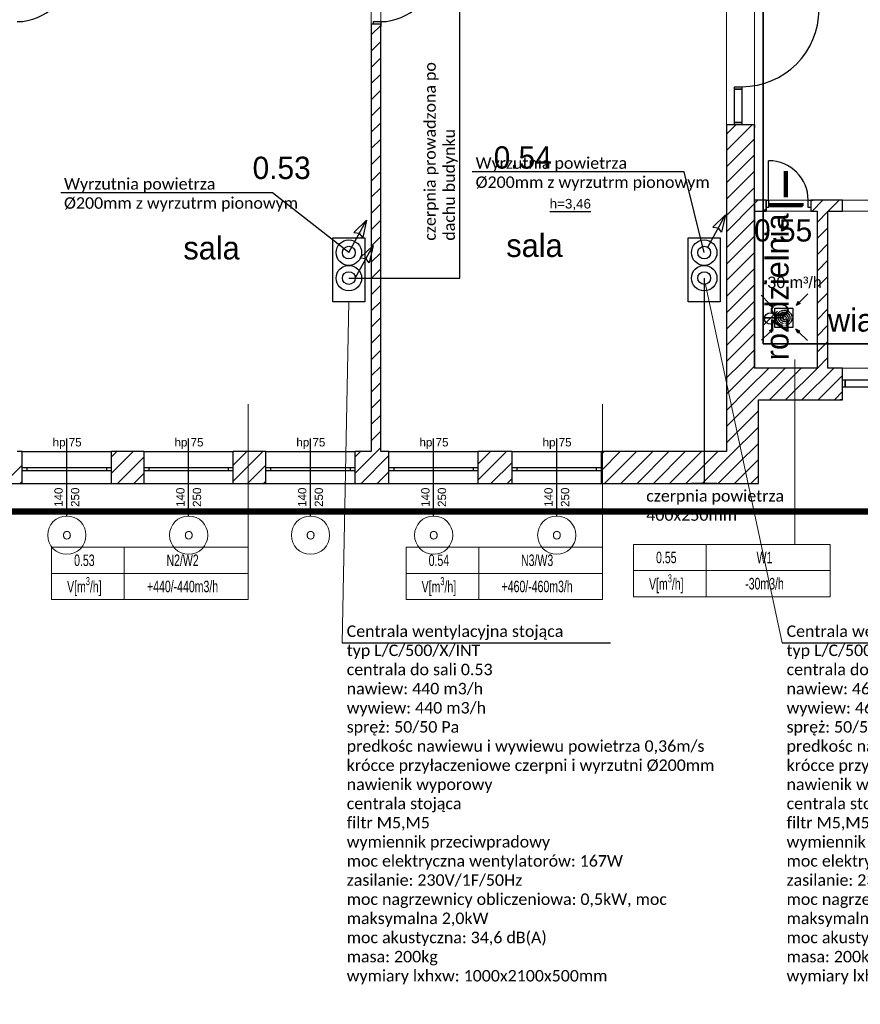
# Model space of a CAD drawing. Header units: millimetres. Extents: x -40063 to 512011, y 350190 to 687060.
# Tile 70 of 256: x 151303 to 164480, y 447473 to 462907. Entities that reach past the tile are written whole.
import ezdxf

# ---------------------------------------------------------------- set-up
doc = ezdxf.new("R2010")
doc.units = ezdxf.units.MM
doc.linetypes.add('DASHDOT', pattern=[1, 0.5, -0.25, 0, -0.25])
doc.linetypes.add('DASHED', pattern=[0.75, 0.5, -0.25])
doc.layers.get('0').update_dxf_attribs({"color": 8})
for name, color, linetype, lineweight in [('_IS_WM_OPIS', 7, 'Continuous', 9), ('AP_wywiew W1', 1, 'Continuous', 35), ('FLUID-BILANSE', 150, 'Continuous', 18), ('FLUID-KK', 3, 'Continuous', 35), ('J_centrala', 6, 'Continuous', 30), ('J_czerpnia', 4, 'Continuous', 30), ('J_opis srednicy', 7, 'Continuous', 30), ('J_zakres opracowania', 226, 'DASHDOT', 30)]:
    doc.layers.add(name, color=color, linetype=linetype, lineweight=lineweight)
for name, color, linetype in [('Elementy Modelu - Strefy', 8, 'Continuous'), ('FLUID-KK-50-ARRGR', 7, 'Continuous'), ('IS_opisy', 7, 'Continuous'), ('IS_urządzenia', 7, 'Continuous'), ('IS_WM_OPIS', 7, 'Continuous'), ('J_opis pomieszczeń', 8, 'Continuous'), ('Konstrukcja - Ściany zew', 8, 'Continuous'), ('Opisy - Teksty', 8, 'Continuous'), ('X_ref', 8, 'Continuous')]:
    doc.layers.add(name, color=color, linetype=linetype)
doc.styles.add('ARIAL NARROW', font='ARIALN.TTF', dxfattribs={"width": 0.8})
doc.styles.add('FDBES', font='simplex.shx')
doc.styles.add('GENERATED_STYLE_1', font='arial.ttf')
doc.styles.add('GENERATED_STYLE_2', font='txt')
doc.styles.add('Schedule-Header', font='arial.ttf')
doc.styles.get("Standard").update_dxf_attribs({"font": 'arial.ttf'})
doc.dimstyles.new('FDBES', dxfattribs={"dimscale": 50, "dimtxt": 4, "dimasz": 2.5, "dimexe": 0.8, "dimexo": 2, "dimgap": 1, "dimtad": 1, "dimdsep": 46, "dimtxsty": 'FDBES', "dimcen": 2.5, "dimclrd": 4, "dimclre": 5, "dimadec": 0, "dimazin": 0, "dimtfac": 1, "dimtmove": 0, "dimatfit": 3, "dimfxl": 1, "dimarcsym": 0})

# ---------------------------------------------------------------- blocks, each defined once
blk = doc.blocks.new('*U3010')
at = {"color": 0, "linetype": 'ByBlock', "lineweight": -2}
for p, q in [((270, 0, 20), (-270, 0, 20)), ((250, 0), (-250, 0)), ((250, 0, -20), (-250, 0, -20)), ((250, 0, -20), (250, 0)), ((270, 0), (250, 0)), ((-250, 0), (-270, 0)), ((-250, 0, -20), (-250, 0))]:
    blk.add_line(p, q, dxfattribs=at)
at = {"linetype": 'Continuous', "lineweight": -3}
for p, q in [((270, 0, 20), (-270, 0, 20)), ((-270, 0, 20), (270, 0, 20))]:
    blk.add_line(p, q, dxfattribs=at)
blk = doc.blocks.new('A$C652FADA9')
at = {"layer": 'IS_urządzenia', "color": 1}
for p, q in [((134, 575), (0, 709)), ((601, 601), (735, 735)), ((141, 569), (126, 553)), ((126, 553), (188, 525)), ((141, 569), (156, 585)), ((156, 585), (188, 525)), ((504, 502), (212, 502)), ((212, 502), (212, 210)), ((504, 210), (504, 502)), ((578, 610), (550, 548)), ((610, 580), (550, 548)), ((593, 595), (578, 610)), ((593, 595), (610, 580)), ((131, 158), (190, 190)), ((147, 143), (131, 158)), ((163, 128), (190, 190)), ((212, 210), (504, 210)), ((605, 149), (543, 177)), ((575, 117), (543, 177)), ((142, 139), (8, 5)), ((147, 143), (163, 128)), ((590, 133), (575, 117)), ((590, 133), (605, 149)), ((590, 134), (725, 0))]:
    blk.add_line(p, q, dxfattribs=at)
at = {"layer": 'IS_urządzenia', "color": 1, "linetype": 'ByBlock', "lineweight": 100}
blk.add_line((363, 356), (363, 356), dxfattribs=at)
at = {"layer": 'IS_urządzenia', "color": 1, "linetype": 'DASHED'}
for radius in [120, 90, 60, 30]:
    blk.add_circle((363, 356), radius, dxfattribs=at)
at = {"layer": 'IS_urządzenia', "color": 1, "linetype": 'ByBlock', "lineweight": -2}
blk.add_circle((363, 356), 60, dxfattribs=at)
at = {"layer": 'IS_urządzenia', "color": 1, "linetype": 'Continuous', "extrusion": (0, 0, -1)}
for points in [[(-188, 525), (-141, 569), (-126, 553)], [(-141, 569), (-188, 525), (-156, 585)], [(-550, 548), (-593, 595), (-578, 610)], [(-593, 595), (-550, 548), (-610, 580)], [(-147, 143), (-190, 190), (-131, 158)], [(-190, 190), (-147, 143), (-163, 128)], [(-543, 177), (-590, 133), (-605, 149)], [(-590, 133), (-543, 177), (-575, 117)]]:
    blk.add_solid(points, dxfattribs=at)
at = {"layer": 'IS_urządzenia', "color": 1}
for points in [[(140, 581), (170, 540), (128, 569)], [(607, 595), (566, 566), (595, 607)], [(136, 145), (177, 174), (148, 133)], [(585, 128), (555, 170), (596, 140)]]:
    blk.add_solid(points, dxfattribs=at)
blk = doc.blocks.new('fgdfxf')
at = {"layer": 'J_opis srednicy'}
for p, q in [((13318.2, 246.6), (13346.1, 297.5)), ((13346.1, 297.5), (13326.1, 278.2)), ((13346.1, 297.5), (13340.1, 270.3)), ((13326.1, 278.2), (13335, 277.2)), ((13340.1, 270.3), (13334.6, 277.4))]:
    blk.add_line(p, q, dxfattribs=at)
blk = doc.blocks.new('A$C641D9A09')
at = {"layer": 'IS_urządzenia', "color": 7}
blk.add_line((0, 0), (229, 229), dxfattribs=at)
blk.add_circle((114, 114), 88.9, dxfattribs=at)
blk = doc.blocks.new('A$C652FA4B4')
blk.add_blockref('A$C641D9A09', (0, 0))
blk = doc.blocks.new('fdgdfg')
at = {"layer": 'Elementy Modelu - Strefy', "linetype": 'Continuous', "lineweight": 0}
for p, q in [((-186870, 447700), (-186870, 455770)), ((-186720, 455770), (-186720, 447700)), ((-181300, 447700), (-181300, 455770)), ((-180860, 455770), (-180860, 451640)), ((-180860, 451640), (-176390, 451640)), ((-180858, 451470), (-180858, 449010)), ((-179878, 451470), (-180858, 451470)), ((-179878, 449010), (-179878, 451470)), ((-179710, 449010), (-179710, 451470)), ((-179710, 451470), (-177700, 451470)), ((-180858, 449010), (-179878, 449010)), ((-177700, 449010), (-179710, 449010)), ((-192420, 447700), (-186870, 447700)), ((-186720, 447700), (-181300, 447700))]:
    blk.add_line(p, q, dxfattribs=at)
at = {"layer": 'Konstrukcja - Ściany zew', "linetype": 'Continuous'}
for p, q in [((-186870, 454400), (-186870, 454363)), ((-186835, 454400), (-186870, 454400)), ((-186870, 454400), (-186870, 447700)), ((-186835, 454400), (-186870, 454400)), ((-186870, 454400), (-186870, 454363)), ((-186870, 454232), (-186720, 454382)), ((-186835, 454400), (-186835, 454440)), ((-186835, 454440), (-186720, 454440)), ((-186720, 454400), (-186835, 454400)), ((-186720, 454400), (-186835, 454400)), ((-186720, 454400), (-186835, 454400)), ((-186720, 454440), (-186720, 454400)), ((-186720, 454400), (-186720, 454363)), ((-186720, 447700), (-186720, 454400)), ((-186720, 454400), (-186720, 454363)), ((-186870, 453978), (-186720, 454128)), ((-186870, 453723), (-186720, 453873)), ((-186870, 453468), (-186720, 453618)), ((-186870, 453214), (-186720, 453364)), ((-181175, 453380), (-181175, 453420)), ((-181175, 453420), (-181060, 453420)), ((-181175, 452860), (-181175, 453380)), ((-181175, 453380), (-181060, 453380)), ((-181060, 453380), (-181175, 453380)), ((-181060, 453420), (-181060, 453380)), ((-181060, 453380), (-181060, 452860)), ((-186870, 452959), (-186720, 453109)), ((-186870, 452705), (-186720, 452855)), ((-181060, 452860), (-181175, 452860)), ((-181175, 452820), (-181175, 452860)), ((-181175, 452860), (-181060, 452860)), ((-181060, 452860), (-181060, 452820)), ((-181300, 452674), (-181155, 452820)), ((-181300, 452420), (-180900, 452820)), ((-181300, 452820), (-181300, 452783)), ((-181175, 452820), (-181300, 452820)), ((-181300, 452820), (-181300, 449010)), ((-181175, 452820), (-181300, 452820)), ((-181300, 452820), (-181300, 452783)), ((-181060, 452820), (-181175, 452820)), ((-181060, 452820), (-181175, 452820)), ((-181060, 452820), (-181175, 452820)), ((-180860, 452820), (-181060, 452820)), ((-180860, 452820), (-181060, 452820)), ((-180860, 452820), (-181060, 452820)), ((-180860, 452820), (-180860, 452783)), ((-180860, 449010), (-180860, 452820)), ((-180860, 452820), (-180860, 452783)), ((-186870, 452450), (-186720, 452600)), ((-181300, 452165), (-180860, 452605)), ((-186870, 452196), (-186720, 452346)), ((-181300, 451911), (-180860, 452351)), ((-180640, 451640), (-180640, 452260)), ((-186870, 451941), (-186720, 452091)), ((-181300, 451656), (-180860, 452096)), ((-186870, 451686), (-186720, 451836)), ((-181300, 451402), (-180860, 451842)), ((-180860, 451587), (-180807, 451640)), ((-180680, 451640), (-180860, 451640)), ((-180860, 451640), (-180860, 451470)), ((-180680, 451640), (-180717, 451640)), ((-180680, 451640), (-180717, 451640)), ((-180680, 451640), (-180680, 451525)), ((-180680, 451640), (-180640, 451640)), ((-180680, 451525), (-180680, 451640)), ((-180680, 451640), (-180680, 451525)), ((-180640, 451640), (-180640, 451525)), ((-180020, 451525), (-180020, 451640)), ((-180020, 451640), (-179980, 451640)), ((-179980, 451640), (-179943, 451640)), ((-179980, 451640), (-179980, 451525)), ((-179480, 451640), (-179980, 451640)), ((-179980, 451640), (-179980, 451525)), ((-179980, 451640), (-179980, 451525)), ((-179980, 451640), (-179943, 451640)), ((-179959, 451470), (-179789, 451640)), ((-179705, 451470), (-179535, 451640)), ((-179480, 451470), (-179480, 451640)), ((-186870, 451432), (-186720, 451582)), ((-181300, 451147), (-180860, 451587)), ((-180860, 451470), (-180680, 451470)), ((-180723, 451470), (-180680, 451513)), ((-180680, 451470), (-180717, 451470)), ((-180680, 451470), (-180717, 451470)), ((-180680, 451525), (-180680, 451470)), ((-180640, 451525), (-180680, 451525)), ((-180680, 451525), (-180680, 451470)), ((-179980, 451525), (-180020, 451525)), ((-179980, 451525), (-179980, 451470)), ((-179980, 451525), (-179980, 451470)), ((-179980, 451470), (-179943, 451470)), ((-179980, 451470), (-179880, 451470)), ((-179980, 451470), (-179943, 451470)), ((-179880, 451470), (-179880, 449010)), ((-179880, 451294), (-179710, 451464)), ((-179710, 449010), (-179710, 451470)), ((-179710, 451470), (-179480, 451470)), ((-186870, 451177), (-186720, 451327)), ((-181300, 450893), (-180860, 451333)), ((-179880, 451040), (-179710, 451210)), ((-186870, 450923), (-186720, 451073)), ((-181300, 450638), (-180860, 451078)), ((-181300, 450383), (-180860, 450823)), ((-179880, 450785), (-179710, 450955)), ((-186870, 450668), (-186720, 450818)), ((-179880, 450531), (-179710, 450701)), ((-186870, 450414), (-186720, 450564)), ((-181300, 450129), (-180860, 450569)), ((-179880, 450276), (-179710, 450446)), ((-186870, 450159), (-186720, 450309)), ((-181300, 449874), (-180860, 450314)), ((-186870, 449905), (-186720, 450055)), ((-181300, 449620), (-180860, 450060)), ((-179880, 450021), (-179710, 450191)), ((-179880, 449767), (-179710, 449937)), ((-186870, 449650), (-186720, 449800)), ((-181300, 449365), (-180860, 449805)), ((-179880, 449512), (-179710, 449682)), ((-186870, 449395), (-186720, 449545)), ((-181300, 449111), (-180860, 449551)), ((-186870, 449141), (-186720, 449291)), ((-181146, 449010), (-180860, 449296)), ((-179880, 449258), (-179710, 449428)), ((-179874, 449010), (-179710, 449173)), ((-186870, 448886), (-186720, 449036)), ((-181300, 449010), (-181300, 447700)), ((-181223, 448933), (-181146, 449010)), ((-181096, 448806), (-180892, 449010)), ((-180969, 448678), (-180637, 449010)), ((-180892, 449010), (-180860, 449041)), ((-179880, 449010), (-180860, 449010)), ((-180842, 448551), (-180383, 449010)), ((-180628, 448510), (-180128, 449010)), ((-180374, 448510), (-179874, 449010)), ((-180119, 448510), (-179619, 449010)), ((-179480, 449010), (-179710, 449010)), ((-179480, 449010), (-179517, 449010)), ((-179480, 449010), (-179517, 449010)), ((-179480, 448825), (-179480, 449010)), ((-179480, 448825), (-179480, 449010)), ((-181300, 448856), (-181223, 448933)), ((-179865, 448510), (-179480, 448894)), ((-179480, 448710), (-179480, 448825)), ((-179480, 448825), (-179440, 448825)), ((-179480, 448710), (-179480, 448825)), ((-179480, 448710), (-179480, 448825)), ((-179440, 448825), (-178920, 448825)), ((-179440, 448710), (-179440, 448825)), ((-179440, 448825), (-179440, 448710)), ((-186870, 448632), (-186720, 448782)), ((-181300, 448601), (-181096, 448806)), ((-181300, 448347), (-180969, 448678)), ((-179480, 448510), (-179480, 448710)), ((-179480, 448510), (-179480, 448710)), ((-179440, 448710), (-179480, 448710)), ((-179480, 448510), (-179480, 448710)), ((-178920, 448710), (-179440, 448710)), ((-186870, 448377), (-186720, 448527)), ((-181300, 448092), (-180842, 448551)), ((-180800, 448510), (-179480, 448510)), ((-180800, 447200), (-180800, 448510)), ((-179610, 448510), (-179480, 448640)), ((-179480, 448510), (-179517, 448510)), ((-179480, 448510), (-179517, 448510)), ((-186870, 448123), (-186720, 448273)), ((-181300, 447838), (-180800, 448338)), ((-181242, 447642), (-180800, 448083)), ((-191641, 446690), (-191641, 447908)), ((-189731, 446690), (-189731, 447908)), ((-187821, 446690), (-187821, 447908)), ((-186870, 447868), (-186720, 448018)), ((-185891, 446690), (-185891, 447908)), ((-183961, 446690), (-183961, 447908)), ((-186784, 447700), (-186720, 447764)), ((-181115, 447514), (-180800, 447829)), ((-192341, 447700), (-192420, 447700)), ((-192341, 447450), (-192341, 447700)), ((-192341, 447700), (-190941, 447700)), ((-190941, 447616), (-190857, 447700)), ((-190941, 447361), (-190602, 447700)), ((-190941, 447450), (-190941, 447700)), ((-190431, 447700), (-190941, 447700)), ((-190848, 447200), (-190431, 447617)), ((-190431, 447450), (-190431, 447700)), ((-190431, 447700), (-189031, 447700)), ((-189031, 447489), (-188820, 447700)), ((-189031, 447235), (-188566, 447700)), ((-189031, 447450), (-189031, 447700)), ((-188521, 447700), (-189031, 447700)), ((-188521, 447450), (-188521, 447700)), ((-188521, 447700), (-187121, 447700)), ((-187121, 447617), (-187038, 447700)), ((-187121, 447363), (-186784, 447700)), ((-187121, 447450), (-187121, 447700)), ((-186870, 447700), (-187121, 447700)), ((-187029, 447200), (-186591, 447638)), ((-186591, 447700), (-186720, 447700)), ((-186591, 447450), (-186591, 447700)), ((-186591, 447700), (-185191, 447700)), ((-185191, 447511), (-185002, 447700)), ((-185191, 447256), (-184747, 447700)), ((-185191, 447450), (-185191, 447700)), ((-184661, 447700), (-185191, 447700)), ((-184661, 447450), (-184661, 447700)), ((-184661, 447700), (-183261, 447700)), ((-183261, 447659), (-183220, 447700)), ((-183261, 447404), (-182966, 447700)), ((-183261, 447450), (-183261, 447700)), ((-181300, 447700), (-183261, 447700)), ((-183211, 447200), (-182711, 447700)), ((-182956, 447200), (-182456, 447700)), ((-182702, 447200), (-182202, 447700)), ((-182447, 447200), (-181947, 447700)), ((-182193, 447200), (-181693, 447700)), ((-181938, 447200), (-181438, 447700)), ((-181684, 447200), (-181242, 447642)), ((-192630, 447200), (-192341, 447489)), ((-192341, 447400), (-192341, 447450)), ((-192341, 447450), (-192266, 447450)), ((-192341, 447400), (-192341, 447450)), ((-192266, 447450), (-192266, 447400)), ((-192266, 447450), (-191016, 447450)), ((-191016, 447400), (-191016, 447450)), ((-191016, 447450), (-190941, 447450)), ((-190941, 447400), (-190941, 447450)), ((-190941, 447400), (-190941, 447450)), ((-190431, 447400), (-190431, 447450)), ((-190431, 447450), (-190356, 447450)), ((-190431, 447400), (-190431, 447450)), ((-190356, 447450), (-190356, 447400)), ((-190356, 447450), (-189106, 447450)), ((-189106, 447400), (-189106, 447450)), ((-189106, 447450), (-189031, 447450)), ((-189031, 447400), (-189031, 447450)), ((-189031, 447400), (-189031, 447450)), ((-188811, 447200), (-188521, 447490)), ((-188521, 447400), (-188521, 447450)), ((-188521, 447450), (-188446, 447450)), ((-188521, 447400), (-188521, 447450)), ((-188446, 447450), (-188446, 447400)), ((-188446, 447450), (-187196, 447450)), ((-187196, 447400), (-187196, 447450)), ((-187196, 447450), (-187121, 447450)), ((-187121, 447400), (-187121, 447450)), ((-187121, 447400), (-187121, 447450)), ((-186591, 447400), (-186591, 447450)), ((-186591, 447450), (-186516, 447450)), ((-186591, 447400), (-186591, 447450)), ((-186516, 447450), (-186516, 447400)), ((-186516, 447450), (-185266, 447450)), ((-185266, 447400), (-185266, 447450)), ((-185266, 447450), (-185191, 447450)), ((-185191, 447400), (-185191, 447450)), ((-185191, 447400), (-185191, 447450)), ((-184993, 447200), (-184661, 447532)), ((-184661, 447400), (-184661, 447450)), ((-184661, 447450), (-184586, 447450)), ((-184661, 447400), (-184661, 447450)), ((-184586, 447450), (-184586, 447400)), ((-184586, 447450), (-183336, 447450)), ((-183336, 447400), (-183336, 447450)), ((-183336, 447450), (-183261, 447450)), ((-183261, 447400), (-183261, 447450)), ((-183261, 447400), (-183261, 447450)), ((-181429, 447200), (-181115, 447514)), ((-180987, 447387), (-180800, 447574)), ((-192341, 447200), (-192341, 447400)), ((-192266, 447400), (-192341, 447400)), ((-191016, 447400), (-192266, 447400)), ((-190941, 447400), (-191016, 447400)), ((-190941, 447200), (-190941, 447400)), ((-190593, 447200), (-190431, 447362)), ((-190431, 447200), (-190431, 447400)), ((-190356, 447400), (-190431, 447400)), ((-189106, 447400), (-190356, 447400)), ((-189031, 447400), (-189106, 447400)), ((-189031, 447200), (-189031, 447400)), ((-188521, 447200), (-188521, 447400)), ((-188446, 447400), (-188521, 447400)), ((-187196, 447400), (-188446, 447400)), ((-187121, 447400), (-187196, 447400)), ((-187121, 447200), (-187121, 447400)), ((-186775, 447200), (-186591, 447384)), ((-186591, 447200), (-186591, 447400)), ((-186516, 447400), (-186591, 447400)), ((-185266, 447400), (-186516, 447400)), ((-185191, 447400), (-185266, 447400)), ((-185191, 447200), (-185191, 447400)), ((-184738, 447200), (-184661, 447277)), ((-184661, 447200), (-184661, 447400)), ((-184586, 447400), (-184661, 447400)), ((-183336, 447400), (-184586, 447400)), ((-183261, 447400), (-183336, 447400)), ((-183261, 447200), (-183261, 447400)), ((-181175, 447200), (-180987, 447387)), ((-180860, 447260), (-180800, 447320)), ((-192861, 447200), (-192341, 447200)), ((-192375, 447200), (-192341, 447234)), ((-192341, 447200), (-190941, 447200)), ((-190941, 447200), (-190431, 447200)), ((-190431, 447200), (-189031, 447200)), ((-189031, 447200), (-188521, 447200)), ((-188557, 447200), (-188521, 447236)), ((-188521, 447200), (-187121, 447200)), ((-187121, 447200), (-186591, 447200)), ((-186591, 447200), (-185191, 447200)), ((-185191, 447200), (-184661, 447200)), ((-184661, 447200), (-183261, 447200)), ((-183261, 447200), (-180800, 447200)), ((-180920, 447200), (-180860, 447260))]:
    blk.add_line(p, q, dxfattribs=at)
for centre, radius, start, end in [((-192420, 455260), 820, 270, 0), ((-186720, 455260), 820, 270, 0), ((-181060, 454630), 1210, 270, 0), ((-180640, 451640), 620, 0, 90)]:
    blk.add_arc(centre, radius, start, end, dxfattribs=at)
at = {"layer": 'Konstrukcja - Ściany zew', "color": 251, "linetype": 'Continuous', "lineweight": 13}
for centre, start, end in [((-191641, 446390), 0, 180), ((-189731, 446390), 0, 180), ((-187821, 446390), 0, 180), ((-185891, 446390), 0, 180), ((-183961, 446390), 0, 180), ((-191641, 446390), 180, 0), ((-189731, 446390), 180, 0), ((-187821, 446390), 180, 0), ((-185891, 446390), 180, 0), ((-183961, 446390), 180, 0)]:
    blk.add_arc(centre, 300, start, end, dxfattribs=at)
at = {"layer": 'Opisy - Teksty', "linetype": 'Continuous'}
blk.add_line((-184072, 451466), (-183426, 451466), dxfattribs=at)
at = {"layer": 'Elementy Modelu - Strefy', "lineweight": 13, "style": 'GENERATED_STYLE_2'}
for s, p in [('0.54', (-184950, 452136)), ('0.53', (-188729, 451973)), ('0.55', (-180868, 450993))]:
    blk.add_text(s, height=350, dxfattribs=at).set_placement(p)
at = {"layer": 'J_opis pomieszczeń', "linetype": 'Continuous', "style": 'GENERATED_STYLE_2'}
blk.add_text('rozdzielnia', height=359.99, rotation=90, dxfattribs=at).set_placement((-180328, 449132))
for s, p in [('sala', (-184752, 450751)), ('sala', (-189814, 450712)), ('wiatrołap', (-179710, 449581))]:
    blk.add_text(s, height=360, dxfattribs=at).set_placement(p)
at = {"layer": 'Konstrukcja - Ściany zew', "char_height": 130, "attachment_point": 7, "style": 'GENERATED_STYLE_1'}
for s, insert in [('{hp 75}', (-191863, 447742)), ('{hp 75}', (-189953, 447742)), ('{hp 75}', (-188043, 447742)), ('{hp 75}', (-186113, 447742)), ('{hp 75}', (-184183, 447742)), ('{O}', (-191710, 446322)), ('{O}', (-189800, 446322)), ('{O}', (-187890, 446322)), ('{O}', (-185960, 446322)), ('{O}', (-184030, 446322))]:
    blk.add_mtext(s, dxfattribs=dict(at, insert=insert))
at = {"layer": 'Konstrukcja - Ściany zew', "char_height": 130, "attachment_point": 7, "rotation": 90, "style": 'GENERATED_STYLE_1'}
for s, insert in [('{140}', (-191704, 446833)), ('{250}', (-191444, 446833)), ('{140}', (-189794, 446833)), ('{250}', (-189534, 446833)), ('{140}', (-187884, 446833)), ('{250}', (-187624, 446833)), ('{140}', (-185954, 446833)), ('{250}', (-185694, 446833)), ('{140}', (-184024, 446833)), ('{250}', (-183764, 446833))]:
    blk.add_mtext(s, dxfattribs=dict(at, insert=insert))
at = {"layer": 'Opisy - Teksty', "linetype": 'Continuous', "style": 'GENERATED_STYLE_1'}
blk.add_text('h=3,46', height=150, dxfattribs=at).set_placement((-184072, 451511))
blk = doc.blocks.new('*U3011')
at = {"insert": (-200, 0), "char_height": 50, "attachment_point": 5, "style": 'FDBES'}
blk.add_mtext('\\P ', dxfattribs=at)
blk.add_leader([(0, 0), (-400, 0)], dimstyle='FDBES', override={"dimscale": 80, "dimtxt": 2.5, "dimasz": 2.5, "dimgap": 0.625, "dimtad": 1, "dimtxsty": 'Standard', "dimclrd": 256, "dimlwd": 65534})

msp = doc.modelspace()

# ---------------------------------------------------------------- linework, layer by layer
at = {"layer": '_IS_WM_OPIS', "color": 7}
for points in [[(163254.68401, 453141.78715), (162053.26044, 458758.85221)], [(156360, 453141.78715), (156462.3447, 458486.58915)]]:
    msp.add_lwpolyline(points, dxfattribs=at)
at = {"layer": 'AP_wywiew W1'}
for p, q in [((162956.94517, 457825.88963), (162956.94517, 463113.72213)), ((163287.52708, 458233.4775), (162956.94517, 458233.4775)), ((173575.6868, 457825.88963), (162956.94517, 457825.88963))]:
    msp.add_line(p, q, dxfattribs=at)
at = {"layer": 'FLUID-BILANSE'}
for p, q in [((163454.62799, 457580.77052), (163454.62799, 454681.40261)), ((154882.69372, 456878.39192), (154882.69372, 454637.75983)), ((160440.24618, 456878.39192), (160440.24618, 454637.75983))]:
    msp.add_line(p, q, dxfattribs=at)
for points in [[(151803.39772, 454227.18703), (151803.39772, 454637.75983), (152941.93828, 454637.75983), (152941.93828, 454227.18703)], [(152941.93828, 454227.18703), (152941.93828, 454637.75983), (154882.69372, 454637.75983), (154882.69372, 454227.18703)], [(157360.95018, 454227.18703), (157360.95018, 454637.75983), (158499.49074, 454637.75983), (158499.49074, 454227.18703)], [(158499.49074, 454227.18703), (158499.49074, 454637.75983), (160440.24618, 454637.75983), (160440.24618, 454227.18703)], [(160925.33199, 454270.82982), (160925.33199, 454681.40261), (162063.87255, 454681.40261), (162063.87255, 454270.82982)], [(162063.87255, 454270.82982), (162063.87255, 454681.40261), (164004.62799, 454681.40261), (164004.62799, 454270.82982)], [(151803.39772, 453816.61423), (151803.39772, 454227.18703), (152941.93828, 454227.18703), (152941.93828, 453816.61423)], [(152941.93828, 453816.61423), (152941.93828, 454227.18703), (154882.69372, 454227.18703), (154882.69372, 453816.61423)], [(157360.95018, 453816.61423), (157360.95018, 454227.18703), (158499.49074, 454227.18703), (158499.49074, 453816.61423)], [(158499.49074, 453816.61423), (158499.49074, 454227.18703), (160440.24618, 454227.18703), (160440.24618, 453816.61423)], [(160925.33199, 453860.25702), (160925.33199, 454270.82982), (162063.87255, 454270.82982), (162063.87255, 453860.25702)], [(162063.87255, 453860.25702), (162063.87255, 454270.82982), (164004.62799, 454270.82982), (164004.62799, 453860.25702)]]:
    msp.add_lwpolyline(points, close=True, dxfattribs=at)
at = {"layer": 'IS_WM_OPIS'}
for p, q in [((161717.38822, 460520.16836), (158397.53168, 460520.16836)), ((162032.3447, 459256.58915), (161717.38822, 460520.16836)), ((155265.64866, 460193.58513), (151945.79212, 460193.58513)), ((156462.3447, 459256.58915), (155265.64866, 460193.58513))]:
    msp.add_line(p, q, dxfattribs=at)
at = {"layer": 'IS_WM_OPIS', "color": 6}
for points in [[(156360, 453141.78715), (160562.34105, 453141.78715)], [(163254.68401, 453141.78715), (167457.02507, 453141.78715)]]:
    msp.add_lwpolyline(points, dxfattribs=at)
at = {"layer": 'J_centrala'}
for points in [[(156712.3447, 458486.58915), (156212.3447, 458486.58915), (156212.3447, 459486.58915), (156712.3447, 459486.58915)], [(162282.3447, 458486.58915), (161782.3447, 458486.58915), (161782.3447, 459486.58915), (162282.3447, 459486.58915)]]:
    msp.add_lwpolyline(points, close=True, dxfattribs=at)
for centre, radius in [((156462.3447, 459256.58915), 200), ((156462.3447, 459256.58915), 100), ((162032.3447, 459256.58915), 200), ((162032.3447, 459256.58915), 100)]:
    msp.add_circle(centre, radius, dxfattribs=at)
at = {"layer": 'J_centrala', "color": 4}
for centre, radius in [((156462.3447, 458856.64041), 200), ((162032.3447, 458856.64041), 200), ((156462.3447, 458856.64041), 100), ((162032.3447, 458856.64041), 100)]:
    msp.add_circle(centre, radius, dxfattribs=at)
at = {"layer": 'J_czerpnia'}
for p, q in [((158201.05917, 458856.64041), (158201.05917, 465495.90947)), ((156462.3447, 458856.64041), (158201.05917, 458856.64041)), ((162032.3447, 458856.64041), (162032.3447, 455636.58916)), ((162232.3447, 455636.58916), (161832.3447, 455636.58916))]:
    msp.add_line(p, q, dxfattribs=at)
at = {"layer": 'J_zakres opracowania', "ltscale": 1000, "const_width": 100}
msp.add_lwpolyline([(145238.97833, 455200), (179698.13773, 455200), (179698.13773, 465499.99363), (168198.34775, 465499.99363), (168198.34775, 475277.34862), (179787.48799, 475277.34862), (179787.48799, 507377.27761), (172267.92013, 507377.27761), (172267.92013, 513264.6274), (178887.83809, 513264.6274), (178887.83809, 519214.61675), (169238.45678, 519214.61675), (169238.45678, 523014.48912), (139342.26689, 523014.48912), (139342.26689, 512420.85011), (168578.26628, 512420.85011), (168578.26628, 488928.49204), (155218.96566, 488928.49204), (155218.96566, 468968.52781), (145238.97833, 468968.52781), (145238.97833, 455200)], dxfattribs=at)

# ---------------------------------------------------------------- block references
at = {"layer": 'FLUID-KK', "linetype": 'Continuous', "extrusion": (4.65366e-15, 1, 6.12323e-17), "xscale": 1.016, "yscale": 1.016, "zscale": 1.016, "rotation": 360}
msp.add_blockref('*U3010', (-163314.5013, 0, 460000.45468), dxfattribs=at)
at = {"layer": 'FLUID-KK-50-ARRGR', "xscale": 1.016, "yscale": 1.016, "zscale": 1.016, "rotation": 269.9999999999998}
msp.add_blockref('*U3011', (163314.5013, 460127.45468), dxfattribs=at)
at = {"layer": 'IS_opisy'}
for name, p in [('A$C652FADA9', (162924.52708, 457877.57648)), ('A$C652FA4B4', (162953.40081, 458108.41281))]:
    msp.add_blockref(name, p, dxfattribs=at)
at = {"layer": 'J_opis srednicy', "xscale": 10, "yscale": 10, "zscale": 10}
for p in [(28905.18478, 456874.07551), (23280.39918, 456790.41825), (23380.39918, 456390.4695)]:
    msp.add_blockref('fgdfxf', p, dxfattribs=at)
at = {"layer": 'X_ref'}
msp.add_blockref('fdgdfg', (343682.59615, 8436.71479), dxfattribs=at)

# ---------------------------------------------------------------- texts
at = {"layer": 'FLUID-BILANSE', "char_height": 180, "attachment_point": 5, "style": 'ARIAL NARROW'}
for s, insert, width in [('0.53', (152316.61372, 454432.47343), 1026.432), ('N2/W2', (153856.26172, 454432.47343), 2052.864), ('0.54', (157874.16618, 454432.47343), 1026.432), ('N3/W3', (159413.81418, 454432.47343), 2052.864), ('0.55', (161438.54799, 454476.11622), 1026.432), ('W1', (162978.19599, 454476.11622), 2052.864), ('\\A1;V[m\\H0.7x;\\S3^ ;\\H1.4286x;/h]', (161438.54799, 454065.54341), 1026.432), ('\\A1;V[m\\H0.7x;\\S3^ ;\\H1.4286x;/h]', (152316.61372, 454021.90063), 1026.432), ('+440/-440m3/h', (153856.26172, 454021.90063), 2052.864), ('\\A1;V[m\\H0.7x;\\S3^ ;\\H1.4286x;/h]', (157874.16618, 454021.90063), 1026.432), ('+460/-460m3/h', (159413.81418, 454021.90063), 2052.864), ('-30m3/h', (162978.19599, 454065.54341), 2052.864)]:
    msp.add_mtext(s, dxfattribs=dict(at, insert=insert, width=width))
at = {"layer": 'IS_opisy', "color": 7, "insert": (163407.60482, 458788.88617), "char_height": 180, "attachment_point": 5, "style": 'Schedule-Header'}
msp.add_mtext('-30 m³/h', dxfattribs=at)
at = {"layer": 'IS_WM_OPIS', "char_height": 179.9999966, "width": 5935.9201341, "attachment_point": 1}
for s, insert, rotation in [('\\fCalibri|b0|i0|c238;czerpnia prowadzona po \\Pdachu budynku', (157644.61334, 459443.00164), 90.000000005), ('\\fCalibri|b0|i0|c238;Wyrzutnia powietrza\\P%%C200mm z wyrzutrm pionowym', (158449.93147, 460750.15833), 0.000000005), ('\\fCalibri|b0|i0|c238;Wyrzutnia powietrza\\P%%C200mm z wyrzutrm pionowym', (151998.19191, 460423.57509), 0.000000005), ('\\fCalibri|b0|i0|c238;czerpnia powietrza \\P400x250mm', (161124.24666, 455532.82095), 0.000000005), ('\\fCalibri|b0|i0|c238;Centrala wentylacyjna stojąca\\Ptyp L/C/500/X/INT\\Pcentrala do sali 0.53\\Pnawiew: 440 m3/h\\Pwywiew: 440 m3/h\\Pspręż: 50/50 Pa\\Ppredkośc nawiewu i wywiewu powietrza 0,36m/s\\Pkrócce przyłaczeniowe czerpni i wyrzutni %%C200mm\\Pnawienik wyporowy\\Pcentrala stojąca\\Pfiltr M5,M5\\Pwymiennik przeciwpradowy\\Pmoc elektryczna wentylatorów: 167W\\Pzasilanie: 230V/1F/50Hz\\Pmoc nagrzewnicy obliczeniowa: 0,5kW, moc maksymalna 2,0kW\\Pmoc akustyczna: 34,6 dB(A)\\Pmasa: 200kg \\Pwymiary lxhxw: 1000x2100x500mm\\P\\P', (156428.9744, 453411.88173), 0.000000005), ('\\fCalibri|b0|i0|c238;Centrala wentylacyjna stojąca\\Ptyp L/C/500/X/INT\\Pcentrala do sali 0.54\\Pnawiew: 460 m3/h\\Pwywiew: 460 m3/h\\Pspręż: 50/50 Pa\\Ppredkośc nawiewu i wywiewu powietrza 0,36m/s\\Pkrócce przyłaczeniowe czerpni i wyrzutni %%C200mm\\Pnawienik wyporowy\\Pcentrala stojąca\\Pfiltr M5,M5\\Pwymiennik przeciwpradowy\\Pmoc elektryczna wentylatorów: 167W\\Pzasilanie: 230V/1F/50Hz\\Pmoc nagrzewnicy obliczeniowa: 0,5kW, moc maksymalna 2,0kW\\Pmoc akustyczna: 34,6 dB(A)\\Pmasa: 200kg \\Pwymiary lxhxw: 1000x2100x500mm\\P\\P', (163323.65841, 453411.88173), 0.000000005)]:
    msp.add_mtext(s, dxfattribs=dict(at, insert=insert, rotation=rotation))

doc.saveas('drawing.dxf')
